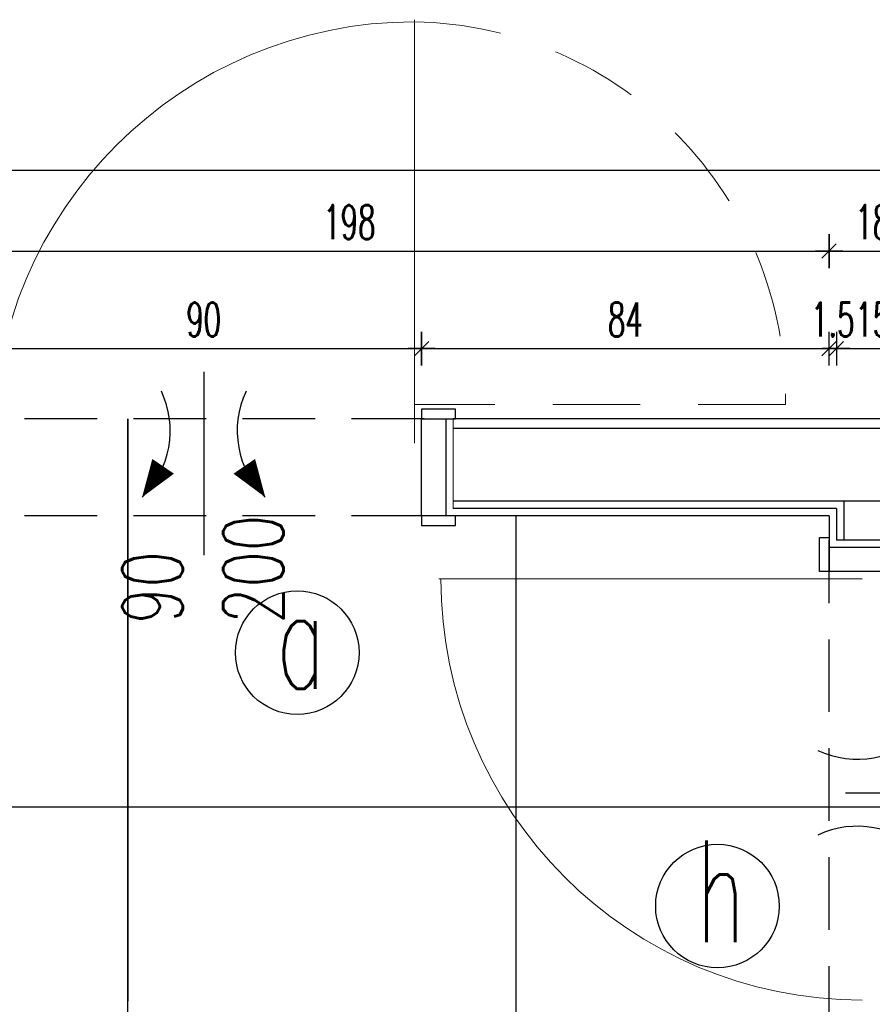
# Model space of a CAD drawing. Header units: centimetres. Extents: x -15121 to 30567, y -60641 to 0.
# Tile 235 of 256: x 10564 to 10740, y -24774 to -24570. Entities that reach past the tile are written whole.
import ezdxf

# ---------------------------------------------------------------- set-up
doc = ezdxf.new("R2010")
doc.units = ezdxf.units.CM
doc.header["$LTSCALE"] = 60
doc.linetypes.add('( Dashed )', pattern=[0.75, 0.5, -0.25])
doc.linetypes.add('DP', pattern=[0.5, 0.3, -0.2])
for name, color, linetype in [('A-----SZ', 8, 'Continuous'), ('AIKA oznaczenia widoków', 30, 'Continuous'), ('AIKA podłoga wc pod meble', 8, 'Continuous'), ('AIKA TYNK', 5, 'Continuous'), ('AIKA widoki wymiarowanie', 7, 'Continuous'), ('AIKA widokowe', 7, 'Continuous'), ('AIKA ŚCIANA', 8, 'Continuous')]:
    doc.layers.add(name, color=color, linetype=linetype)
doc.layers.add('opisy', color=1, linetype='Continuous', lineweight=15)
doc.styles.add('RomanS', font='romans.shx')
doc.styles.add('wymiar', font='txt.shx', dxfattribs={"width": 0.6})
doc.dimstyles.new('Dwudziestka', dxfattribs={"dimtxt": 7, "dimasz": 0.7, "dimexe": 5, "dimexo": 0, "dimgap": 2.5, "dimtad": 1, "dimtoh": 1, "dimdec": 3, "dimrnd": 0.5, "dimdsep": 46, "dimtxsty": 'wymiar', "dimblk": 'znacznik', "dimcen": 0, "dimdle": 5, "dimse1": 1, "dimse2": 1, "dimclrd": 256, "dimclre": 256, "dimclrt": 256, "dimadec": 0, "dimazin": 0, "dimtfac": 0.4, "dimtdec": 3, "dimtix": 1, "dimtofl": 0, "dimtmove": 2, "dimatfit": 3, "dimldrblk": 'znacznik', "dimfxl": 1, "dimtolj": 1, "dimarcsym": 0})

# ---------------------------------------------------------------- blocks, each defined once
blk = doc.blocks.new('znacznik')
at = {"color": 0}
for points in [[(0, -5), (0, 5)], [(-4, 0), (4, 0)]]:
    blk.add_lwpolyline(points, dxfattribs=at)
at = {"color": 1}
blk.add_lwpolyline([(-2.12, -2.12), (2.12, 2.12)], dxfattribs=at)
blk = doc.blocks.new('*D6522')
at = {"layer": 'AIKA widoki wymiarowanie', "lineweight": -2, "transparency": 16777216}
blk.add_line((10557.87, -24638.28), (10646.47, -24638.28), dxfattribs=at)
at = {"layer": 'Defpoints', "color": 0, "transparency": 16777216}
for p in [(10647.17, -24638.28), (10557.17, -24665.87), (10647.17, -24665.89)]:
    blk.add_point(p, dxfattribs=at)
at = {"layer": 'AIKA widoki wymiarowanie', "lineweight": -2, "transparency": 16777216, "xscale": 0.7, "yscale": 0.7, "zscale": 0.7, "rotation": 180}
blk.add_blockref('znacznik', (10557.17, -24638.28), dxfattribs=at)
at = {"layer": 'AIKA widoki wymiarowanie', "lineweight": -2, "transparency": 16777216, "xscale": 0.7, "yscale": 0.7, "zscale": 0.7}
blk.add_blockref('znacznik', (10647.17, -24638.28), dxfattribs=at)
at = {"layer": 'AIKA widoki wymiarowanie', "transparency": 16777216, "insert": (10602.17, -24632.28), "char_height": 7, "attachment_point": 5, "style": 'wymiar'}
blk.add_mtext('\\A1;90', dxfattribs=at)
blk = doc.blocks.new('*D6523')
at = {"layer": 'AIKA widoki wymiarowanie', "lineweight": -2, "transparency": 16777216}
blk.add_line((10647.87, -24638.28), (10730.63, -24638.28), dxfattribs=at)
at = {"layer": 'Defpoints', "color": 0, "transparency": 16777216}
for p in [(10731.33, -24638.28), (10647.17, -24665.89), (10731.33, -24672.8)]:
    blk.add_point(p, dxfattribs=at)
at = {"layer": 'AIKA widoki wymiarowanie', "lineweight": -2, "transparency": 16777216, "xscale": 0.7, "yscale": 0.7, "zscale": 0.7, "rotation": 180}
blk.add_blockref('znacznik', (10647.17, -24638.28), dxfattribs=at)
at = {"layer": 'AIKA widoki wymiarowanie', "lineweight": -2, "transparency": 16777216, "xscale": 0.7, "yscale": 0.7, "zscale": 0.7}
blk.add_blockref('znacznik', (10731.33, -24638.28), dxfattribs=at)
at = {"layer": 'AIKA widoki wymiarowanie', "transparency": 16777216, "insert": (10689.25, -24632.28), "char_height": 7, "attachment_point": 5, "style": 'wymiar'}
blk.add_mtext('\\A1;84', dxfattribs=at)
blk = doc.blocks.new('*D6524')
at = {"layer": 'AIKA widoki wymiarowanie', "lineweight": -2, "transparency": 16777216}
for p, q in [((10730.63, -24638.28), (10729.93, -24638.28)), ((10733.53, -24638.28), (10734.23, -24638.28))]:
    blk.add_line(p, q, dxfattribs=at)
at = {"layer": 'Defpoints', "color": 0, "transparency": 16777216}
for p in [(10732.83, -24638.28), (10731.33, -24672.8), (10732.83, -24671.3)]:
    blk.add_point(p, dxfattribs=at)
at = {"layer": 'AIKA widoki wymiarowanie', "lineweight": -2, "transparency": 16777216, "xscale": 0.7, "yscale": 0.7, "zscale": 0.7}
blk.add_blockref('znacznik', (10731.33, -24638.28), dxfattribs=at)
at = {"layer": 'AIKA widoki wymiarowanie', "lineweight": -2, "transparency": 16777216, "xscale": 0.7, "yscale": 0.7, "zscale": 0.7, "rotation": 180}
blk.add_blockref('znacznik', (10732.83, -24638.28), dxfattribs=at)
at = {"layer": 'AIKA widoki wymiarowanie', "transparency": 16777216, "insert": (10732.08, -24632.28), "char_height": 7, "attachment_point": 5, "style": 'wymiar'}
blk.add_mtext('\\A1;1.5', dxfattribs=at)
blk = doc.blocks.new('*D6525')
at = {"layer": 'AIKA widoki wymiarowanie', "lineweight": -2, "transparency": 16777216}
blk.add_line((10733.53, -24638.28), (10747.13, -24638.28), dxfattribs=at)
at = {"layer": 'Defpoints', "color": 0, "transparency": 16777216}
for p in [(10747.83, -24638.28), (10732.83, -24671.3), (10747.83, -24671.3)]:
    blk.add_point(p, dxfattribs=at)
at = {"layer": 'AIKA widoki wymiarowanie', "lineweight": -2, "transparency": 16777216, "xscale": 0.7, "yscale": 0.7, "zscale": 0.7, "rotation": 180}
blk.add_blockref('znacznik', (10732.83, -24638.28), dxfattribs=at)
at = {"layer": 'AIKA widoki wymiarowanie', "lineweight": -2, "transparency": 16777216, "xscale": 0.7, "yscale": 0.7, "zscale": 0.7}
blk.add_blockref('znacznik', (10747.83, -24638.28), dxfattribs=at)
at = {"layer": 'AIKA widoki wymiarowanie', "transparency": 16777216, "insert": (10740.33, -24632.28), "char_height": 7, "attachment_point": 5, "style": 'wymiar'}
blk.add_mtext('\\A1;15', dxfattribs=at)
blk = doc.blocks.new('*D6534')
at = {"layer": 'AIKA widoki wymiarowanie', "lineweight": -2, "transparency": 16777216}
blk.add_line((10533.87, -24618.15), (10730.63, -24618.15), dxfattribs=at)
at = {"layer": 'Defpoints', "color": 0, "transparency": 16777216}
for p in [(10731.33, -24618.15), (10731.33, -24672.8), (10533.17, -24703.7)]:
    blk.add_point(p, dxfattribs=at)
at = {"layer": 'AIKA widoki wymiarowanie', "lineweight": -2, "transparency": 16777216, "xscale": 0.7, "yscale": 0.7, "zscale": 0.7, "rotation": 180}
blk.add_blockref('znacznik', (10533.17, -24618.15), dxfattribs=at)
at = {"layer": 'AIKA widoki wymiarowanie', "lineweight": -2, "transparency": 16777216, "xscale": 0.7, "yscale": 0.7, "zscale": 0.7}
blk.add_blockref('znacznik', (10731.33, -24618.15), dxfattribs=at)
at = {"layer": 'AIKA widoki wymiarowanie', "transparency": 16777216, "insert": (10632.25, -24612.15), "char_height": 7, "attachment_point": 5, "style": 'wymiar'}
blk.add_mtext('\\A1;198', dxfattribs=at)
blk = doc.blocks.new('*D6535')
at = {"layer": 'AIKA widoki wymiarowanie', "lineweight": -2, "transparency": 16777216}
blk.add_line((10732.03, -24618.15), (10748.63, -24618.15), dxfattribs=at)
at = {"layer": 'Defpoints', "color": 0, "transparency": 16777216}
for p in [(10749.33, -24618.15), (10731.33, -24672.8), (10749.33, -24672.8)]:
    blk.add_point(p, dxfattribs=at)
at = {"layer": 'AIKA widoki wymiarowanie', "lineweight": -2, "transparency": 16777216, "xscale": 0.7, "yscale": 0.7, "zscale": 0.7, "rotation": 180}
blk.add_blockref('znacznik', (10731.33, -24618.15), dxfattribs=at)
at = {"layer": 'AIKA widoki wymiarowanie', "lineweight": -2, "transparency": 16777216, "xscale": 0.7, "yscale": 0.7, "zscale": 0.7}
blk.add_blockref('znacznik', (10749.33, -24618.15), dxfattribs=at)
at = {"layer": 'AIKA widoki wymiarowanie', "transparency": 16777216, "insert": (10740.33, -24612.15), "char_height": 7, "attachment_point": 5, "style": 'wymiar'}
blk.add_mtext('\\A1;18', dxfattribs=at)
blk = doc.blocks.new('*D6541')
at = {"layer": 'AIKA widoki wymiarowanie', "lineweight": -2, "transparency": 16777216}
blk.add_line((10488.87, -24601.45), (11066.97, -24601.45), dxfattribs=at)
at = {"layer": 'Defpoints', "color": 0, "transparency": 16777216}
for p in [(11067.67, -24601.45), (10488.17, -24685.02), (11067.67, -24685.2)]:
    blk.add_point(p, dxfattribs=at)
at = {"layer": 'AIKA widoki wymiarowanie', "lineweight": -2, "transparency": 16777216, "xscale": 0.7, "yscale": 0.7, "zscale": 0.7, "rotation": 180}
blk.add_blockref('znacznik', (10488.17, -24601.45), dxfattribs=at)
at = {"layer": 'AIKA widoki wymiarowanie', "lineweight": -2, "transparency": 16777216, "xscale": 0.7, "yscale": 0.7, "zscale": 0.7}
blk.add_blockref('znacznik', (11067.67, -24601.45), dxfattribs=at)
at = {"layer": 'AIKA widoki wymiarowanie', "transparency": 16777216, "insert": (10777.92, -24595.45), "char_height": 7, "attachment_point": 5, "style": 'wymiar'}
blk.add_mtext('\\A1;579.5', dxfattribs=at)

msp = doc.modelspace()

# ---------------------------------------------------------------- linework, layer by layer
at = {"layer": 'A-----SZ'}
msp.add_line((11116.4506, -24654.8018), (10653.6671, -24654.8018), dxfattribs=at)
at = {"layer": 'AIKA oznaczenia widoków'}
for centre in [(10621.4934, -24701.0516), (10708.2641, -24753.3632, -256.2)]:
    msp.add_circle(centre, 12.7586, dxfattribs=at)
at = {"layer": 'AIKA podłoga wc pod meble'}
for p, q in [((10586.4672, -24804.8018), (10586.4672, -24652.8018)), ((10666.6672, -24804.8018), (10666.6672, -24672.8018)), ((11014.3909, -24732.9572), (10533.1672, -24732.9572))]:
    msp.add_line(p, q, dxfattribs=at)
msp.add_lwpolyline([(10586.4672, -24652.8018), (10586.4672, -24773.0115)], dxfattribs=at)
at = {"layer": 'AIKA TYNK'}
for p, q in [((11116.4506, -24652.8018), (10653.6671, -24652.8018)), ((10732.8304, -24671.3018), (10653.6671, -24671.3018)), ((10732.8304, -24671.3018), (10732.8304, -24677.8018)), ((10747.8304, -24677.8018), (10732.8304, -24677.8018))]:
    msp.add_line(p, q, dxfattribs=at)
at = {"layer": 'AIKA widokowe', "extrusion": (0, 0, -1)}
for p, q in [((10602.1671, -24643.1058), (10602.1671, -24680.9012)), ((10734.7049, -24729.9759), (10772.5003, -24729.9759))]:
    msp.add_line(p, q, dxfattribs=at)
at = {"layer": 'AIKA widokowe', "linetype": '( Dashed )', "ltscale": 0.5}
for p, q in [((10647.6671, -24652.8018), (10556.6671, -24652.8018)), ((10647.6671, -24672.8018), (10556.6671, -24672.8018)), ((10731.3304, -24780.8018), (10731.3304, -24677.8018))]:
    msp.add_line(p, q, dxfattribs=at)
at = {"layer": 'AIKA widokowe'}
for q in [(10651.6671, -24672.8018), (10731.3304, -24677.8018)]:
    msp.add_line((10731.3304, -24672.8018), q, dxfattribs=at)
for points in [[(10654.1671, -24650.8033), (10647.1671, -24650.8033), (10647.1671, -24652.8018), (10654.1671, -24652.8018)], [(10647.1671, -24652.8018), (10652.1671, -24652.8018), (10652.1671, -24672.8018), (10647.1671, -24672.8018)], [(10654.1671, -24672.8018), (10647.1671, -24672.8018), (10647.1671, -24674.8002), (10654.1671, -24674.8002)], [(10731.3304, -24677.3018), (10731.3304, -24684.3018), (10729.3319, -24684.3018), (10729.3319, -24677.3018)], [(10731.3304, -24684.3018), (10731.3304, -24679.3018), (10749.3304, -24679.3018), (10749.3304, -24684.3018)]]:
    msp.add_lwpolyline(points, close=True, dxfattribs=at)
for points in [[(10589.4438, -24668.9614, 0, 5.4, 0), (10593.7887, -24662.5782, 5.4, 5.4, 0)], [(10614.8903, -24668.9614, 0, 5.4, 0), (10610.5455, -24662.5782, 5.4, 5.4, 0)]]:
    msp.add_lwpolyline(points, format="xyseb", dxfattribs=at)
for centre, start, end in [((10576.1598, -24655.2489), 314.090838, 25.316168), ((10628.1744, -24655.2489), 154.683832, 225.909162), ((10737.1519, -24703.9685), 244.683832, 315.909162), ((10737.1519, -24755.9832), 44.090838, 115.316168)]:
    msp.add_arc(centre, 19.0919, start, end, dxfattribs=at)
at = {"layer": 'AIKA ŚCIANA'}
for p, q in [((11116.4506, -24669.8018), (10653.6671, -24669.8018)), ((10734.3304, -24669.8018), (10734.3304, -24677.8018))]:
    msp.add_line(p, q, dxfattribs=at)
at = {"layer": 'opisy', "color": 0, "extrusion": (0, 0, -1)}
for p, q in [((10645.6671, -24657.8018), (10645.6671, -24570.3668)), ((10738.1672, -24685.8018), (10650.7322, -24685.8018))]:
    msp.add_line(p, q, dxfattribs=at)
at = {"layer": 'opisy', "color": 1, "linetype": 'DP'}
msp.add_line((10722.2985, -24649.8018), (10645.6671, -24649.8018), dxfattribs=at)
at = {"layer": 'opisy', "color": 5}
msp.add_line((10653.6671, -24671.3018), (10653.6671, -24652.8018), dxfattribs=at)
at = {"layer": 'opisy', "color": 4}
msp.add_line((10653.6671, -24669.8018), (10653.6671, -24654.8018), dxfattribs=at)
at = {"layer": 'opisy'}
msp.add_line((10731.3304, -24677.8018), (10731.3304, -24677.8018), dxfattribs=at)
at = {"layer": 'opisy', "color": 1, "extrusion": (0, 0, -1)}
for centre, start, end in [((-10645.6671, -24657.8018), 0, 90), ((-10738.1672, -24685.8018), 270, 0)]:
    msp.add_arc(centre, 87, start, end, dxfattribs=at)
at = {"layer": 'opisy', "color": 1, "linetype": 'DP', "extrusion": (0, 0, -1)}
msp.add_arc((-10644.289, -24648.8055), 78.0159, 91.012158, 180.731707, dxfattribs=at)

# ---------------------------------------------------------------- texts
at = {"layer": 'AIKA oznaczenia widoków', "char_height": 21, "width": 498.713923, "attachment_point": 1, "style": 'RomanS'}
for s, insert in [('{\\W0.6;a}', (10617.0676, -24687.517, 256.2)), ('{\\W0.6;h}', (10703.8382, -24739.8287))]:
    msp.add_mtext(s, dxfattribs=dict(at, insert=insert))
at = {"layer": 'AIKA widokowe', "style": 'RomanS', "width": 0.7}
for s, p in [('200', (10618.6793, -24695.0913)), ('90', (10597.846, -24695.0913))]:
    msp.add_text(s, height=12.5, rotation=90, dxfattribs=at).set_placement(p)

# ---------------------------------------------------------------- dimensions: what is measured, and where the dimension line sits
at = {"layer": 'AIKA widoki wymiarowanie'}
for base, p1, p2, picture, middle in [((11067.6672, -24601.4451), (10488.1672, -24685.019), (11067.6672, -24685.1988), '*D6541', (10777.9172, -24595.4451)), ((10731.3304, -24618.1502), (10533.1672, -24703.7018), (10731.3304, -24672.8018), '*D6534', (10632.2488, -24612.1502)), ((10749.3304, -24618.1502), (10731.3304, -24672.8018), (10749.3304, -24672.8018), '*D6535', (10740.3304, -24612.1502)), ((10647.1671, -24638.2817), (10557.1671, -24665.866), (10647.1671, -24665.888), '*D6522', (10602.1671, -24632.2817)), ((10731.3304, -24638.2817), (10647.1671, -24665.888), (10731.3304, -24672.8018), '*D6523', (10689.2487, -24632.2817)), ((10732.8304, -24638.2817), (10731.3304, -24672.8018), (10732.8304, -24671.3018), '*D6524', (10732.0804, -24632.2817)), ((10747.8304, -24638.2817), (10732.8304, -24671.3018), (10747.8304, -24671.3018), '*D6525', (10740.3304, -24632.2817))]:
    dim = msp.add_linear_dim(base=base, p1=p1, p2=p2, dimstyle='Dwudziestka', dxfattribs=at)
    dim.commit()
    dim.dimension.update_dxf_attribs({"geometry": picture, "text_midpoint": middle})

doc.saveas('drawing.dxf')
